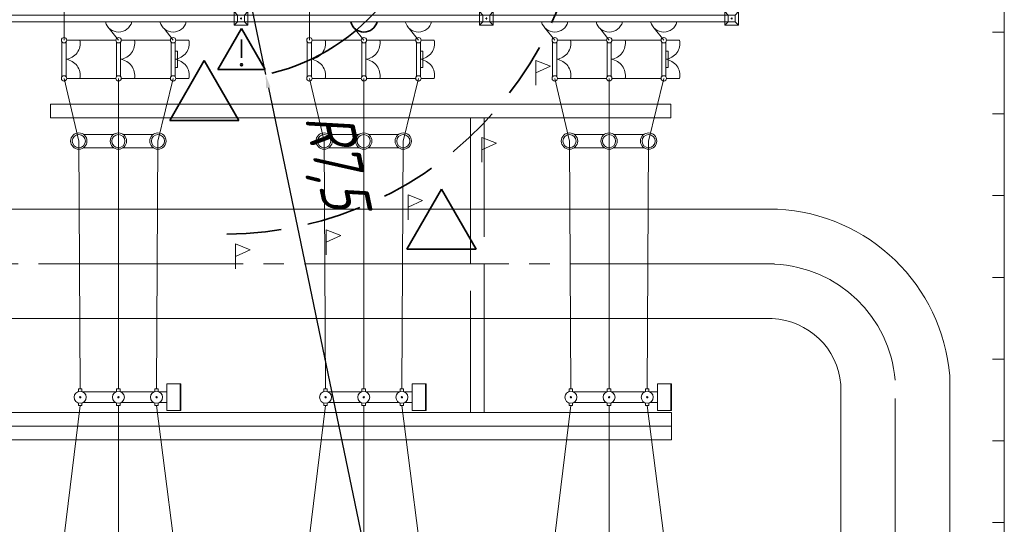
# Model space of a CAD drawing. Header units: millimetres. Extents: x 0 to 594, y 0 to 420.
# Tile 19 of 23: x 191 to 263, y 273 to 310. Entities that reach past the tile are written whole.
import ezdxf

# ---------------------------------------------------------------- set-up
doc = ezdxf.new("R2010")
doc.units = ezdxf.units.MM
for name, pattern in [('K5LT_AXLED', [19.5, 15, -1.5, 1.5, -1.5]), ('K5LT_BASIC', [0]), ('K5LT_DASHED', [6, 4, -2]), ('K5LT_DASHED_REINFORCED', [6, 4, -2]), ('K5LT_THIN', [0])]:
    doc.linetypes.add(name, pattern=pattern)
doc.layers.add('Демонтаж', color=7, linetype='Continuous', true_color=0xff6820)
doc.layers.add('ошиноска 110', color=2, linetype='Continuous', true_color=0xffff00)
doc.layers.add('лотки', color=7, linetype='Continuous')
doc.styles.add('KDIMTEXTSTYLE', font='GOST_AU.SHX', dxfattribs={"width": 0.96, "oblique": 15, "height": 5})
doc.dimstyles.new('KDIMSTYLE (0.00)', dxfattribs={"dimtxt": 5, "dimasz": 1, "dimexe": 2, "dimexo": 0, "dimgap": 1, "dimtad": 1, "dimlfac": 500, "dimtxsty": 'KDIMTEXTSTYLE', "dimsah": 1, "dimcen": 0, "dimdle": 1, "dimadec": 0, "dimazin": 0, "dimtfac": 0.667, "dimtmove": 0, "dimatfit": 3, "dimfxl": 0, "dimtvp": 1, "dimtolj": 1, "dimtzin": 0, "dimarcsym": 0})

# ---------------------------------------------------------------- blocks, each defined once
blk = doc.blocks.new('KDIMARROW_01')
blk.add_hatch(color=0).paths.add_polyline_path([(0, 0), (-5, 0.658), (-4.5, 0), (-5, -0.658)])
at = {"color": 0, "linetype": 'K5LT_THIN', "lineweight": 9}
for p, q in [((-4.5, 0), (-5, 0.658)), ((-5, 0.658), (0, 0)), ((0, 0), (-5, -0.658)), ((-5, -0.658), (-4.5, 0)), ((0, 0), (-1, 0))]:
    blk.add_line(p, q, dxfattribs=at)
blk = doc.blocks.new('U198')
at = {"color": 4, "linetype": 'K5LT_THIN', "lineweight": 9, "true_color": 0x00ffff}
for p, q in [((233.629, 308.248), (233.629, 305.706)), ((233.929, 305.713), (233.929, 308.242)), ((233.982, 308.377), (234.946, 308.377)), ((233.982, 305.577), (234.946, 305.577))]:
    blk.add_line(p, q, dxfattribs=at)
for centre, radius, start, end in [((233.782, 308.377), 0.2, 0, 180), ((233.782, 308.377), 0.2, 180, 0), ((233.765, 308.166), 1.2, 277.85501, 10.15125), ((233.765, 305.788), 1.2, 349.86716, 82.14499), ((233.782, 305.577), 0.2, 0, 180), ((233.782, 305.577), 0.2, 180, 0)]:
    blk.add_arc(centre, radius, start, end, dxfattribs=at)
blk = doc.blocks.new('U199')
at = {"color": 4, "linetype": 'K5LT_THIN', "lineweight": 9, "true_color": 0x00ffff}
for p, q in [((237.629, 308.248), (237.629, 305.706)), ((237.929, 305.713), (237.929, 308.242)), ((237.982, 308.377), (238.946, 308.377)), ((237.929, 307.577), (238.099, 307.577)), ((238.099, 307.577), (238.099, 306.377)), ((238.099, 306.377), (237.929, 306.377)), ((237.982, 305.577), (238.946, 305.577))]:
    blk.add_line(p, q, dxfattribs=at)
for centre, radius, start, end in [((237.782, 308.377), 0.2, 0, 180), ((237.782, 308.377), 0.2, 180, 0), ((237.765, 308.166), 1.2, 277.85501, 10.15125), ((237.765, 305.788), 1.2, 349.86716, 82.14499), ((237.782, 305.577), 0.2, 0, 180), ((237.782, 305.577), 0.2, 180, 0)]:
    blk.add_arc(centre, radius, start, end, dxfattribs=at)
blk = doc.blocks.new('U200')
at = {"color": 4, "linetype": 'K5LT_THIN', "lineweight": 9, "true_color": 0x00ffff}
for p, q in [((229.629, 308.248), (229.629, 305.706)), ((229.929, 305.713), (229.929, 308.242)), ((229.982, 308.377), (230.946, 308.377)), ((229.982, 305.577), (230.946, 305.577))]:
    blk.add_line(p, q, dxfattribs=at)
for centre, radius, start, end in [((229.782, 308.377), 0.2, 0, 180), ((229.782, 308.377), 0.2, 180, 0), ((229.765, 308.166), 1.2, 277.85501, 10.15125), ((229.765, 305.788), 1.2, 349.86716, 82.14499), ((229.782, 305.577), 0.2, 0, 180), ((229.782, 305.577), 0.2, 180, 0)]:
    blk.add_arc(centre, radius, start, end, dxfattribs=at)
blk = doc.blocks.new('U201')
at = {"color": 4, "linetype": 'K5LT_THIN', "lineweight": 9, "true_color": 0x00ffff}
for p, q in [((215.629, 308.248), (215.629, 305.706)), ((215.929, 305.713), (215.929, 308.242)), ((215.982, 308.377), (216.946, 308.377)), ((215.982, 305.577), (216.946, 305.577))]:
    blk.add_line(p, q, dxfattribs=at)
for centre, radius, start, end in [((215.782, 308.377), 0.2, 0, 180), ((215.782, 308.377), 0.2, 180, 0), ((215.765, 308.166), 1.2, 277.85501, 10.15125), ((215.765, 305.788), 1.2, 349.86716, 82.14499), ((215.782, 305.577), 0.2, 0, 180), ((215.782, 305.577), 0.2, 180, 0)]:
    blk.add_arc(centre, radius, start, end, dxfattribs=at)
blk = doc.blocks.new('U202')
at = {"color": 4, "linetype": 'K5LT_THIN', "lineweight": 9, "true_color": 0x00ffff}
for p, q in [((219.629, 308.248), (219.629, 305.706)), ((219.929, 305.713), (219.929, 308.242)), ((219.982, 308.377), (220.946, 308.377)), ((219.929, 307.577), (220.099, 307.577)), ((220.099, 307.577), (220.099, 306.377)), ((220.099, 306.377), (219.929, 306.377)), ((219.982, 305.577), (220.946, 305.577))]:
    blk.add_line(p, q, dxfattribs=at)
for centre, radius, start, end in [((219.782, 308.377), 0.2, 0, 180), ((219.782, 308.377), 0.2, 180, 0), ((219.765, 308.166), 1.2, 277.85501, 10.15125), ((219.765, 305.788), 1.2, 349.86716, 82.14499), ((219.782, 305.577), 0.2, 0, 180), ((219.782, 305.577), 0.2, 180, 0)]:
    blk.add_arc(centre, radius, start, end, dxfattribs=at)
blk = doc.blocks.new('U203')
at = {"color": 4, "linetype": 'K5LT_THIN', "lineweight": 9, "true_color": 0x00ffff}
for p, q in [((211.629, 308.248), (211.629, 305.706)), ((211.929, 305.713), (211.929, 308.242)), ((211.982, 308.377), (212.946, 308.377)), ((211.982, 305.577), (212.946, 305.577))]:
    blk.add_line(p, q, dxfattribs=at)
for centre, radius, start, end in [((211.782, 308.377), 0.2, 0, 180), ((211.782, 308.377), 0.2, 180, 0), ((211.765, 308.166), 1.2, 277.85501, 10.15125), ((211.765, 305.788), 1.2, 349.86716, 82.14499), ((211.782, 305.577), 0.2, 0, 180), ((211.782, 305.577), 0.2, 180, 0)]:
    blk.add_arc(centre, radius, start, end, dxfattribs=at)
blk = doc.blocks.new('U204')
at = {"color": 4, "linetype": 'K5LT_THIN', "lineweight": 9, "true_color": 0x00ffff}
for p, q in [((197.629, 308.248), (197.629, 305.706)), ((197.929, 305.713), (197.929, 308.242)), ((197.982, 308.377), (198.946, 308.377)), ((197.982, 305.577), (198.946, 305.577))]:
    blk.add_line(p, q, dxfattribs=at)
for centre, radius, start, end in [((197.782, 308.377), 0.2, 0, 180), ((197.782, 308.377), 0.2, 180, 0), ((197.765, 308.166), 1.2, 277.85501, 10.15125), ((197.765, 305.788), 1.2, 349.86716, 82.14499), ((197.782, 305.577), 0.2, 0, 180), ((197.782, 305.577), 0.2, 180, 0)]:
    blk.add_arc(centre, radius, start, end, dxfattribs=at)
blk = doc.blocks.new('U205')
at = {"color": 4, "linetype": 'K5LT_THIN', "lineweight": 9, "true_color": 0x00ffff}
for p, q in [((201.629, 308.248), (201.629, 305.706)), ((201.929, 305.713), (201.929, 308.242)), ((201.982, 308.377), (202.946, 308.377)), ((201.929, 307.577), (202.099, 307.577)), ((202.099, 307.577), (202.099, 306.377)), ((202.099, 306.377), (201.929, 306.377)), ((201.982, 305.577), (202.946, 305.577))]:
    blk.add_line(p, q, dxfattribs=at)
for centre, radius, start, end in [((201.782, 308.377), 0.2, 0, 180), ((201.782, 308.377), 0.2, 180, 0), ((201.765, 308.166), 1.2, 277.85501, 10.15125), ((201.765, 305.788), 1.2, 349.86716, 82.14499), ((201.782, 305.577), 0.2, 0, 180), ((201.782, 305.577), 0.2, 180, 0)]:
    blk.add_arc(centre, radius, start, end, dxfattribs=at)
blk = doc.blocks.new('U206')
at = {"color": 4, "linetype": 'K5LT_THIN', "lineweight": 9, "true_color": 0x00ffff}
for p, q in [((193.629, 308.248), (193.629, 305.706)), ((193.929, 305.713), (193.929, 308.242)), ((193.982, 308.377), (194.946, 308.377)), ((193.982, 305.577), (194.946, 305.577))]:
    blk.add_line(p, q, dxfattribs=at)
for centre, radius, start, end in [((193.782, 308.377), 0.2, 0, 180), ((193.782, 308.377), 0.2, 180, 0), ((193.765, 308.166), 1.2, 277.85501, 10.15125), ((193.765, 305.788), 1.2, 349.86716, 82.14499), ((193.782, 305.577), 0.2, 0, 180), ((193.782, 305.577), 0.2, 180, 0)]:
    blk.add_arc(centre, radius, start, end, dxfattribs=at)
blk = doc.blocks.new('U308')
at = {"color": 4, "linetype": 'K5LT_THIN', "lineweight": 9, "true_color": 0x00ffff}
for p, q in [((224.515, 310.227), (224.265, 310.477)), ((224.515, 310.227), (224.265, 310.477)), ((225.265, 310.477), (224.265, 310.477)), ((224.265, 310.477), (224.265, 309.977)), ((225.265, 310.477), (224.265, 310.477)), ((224.265, 310.477), (224.265, 310.227)), ((224.265, 309.977), (224.265, 309.477)), ((242.515, 310.227), (224.515, 310.227)), ((225.015, 310.227), (224.515, 310.227)), ((224.515, 310.227), (224.515, 309.727)), ((225.015, 310.227), (224.515, 310.227)), ((224.515, 310.227), (224.515, 309.727)), ((224.835, 309.977), (224.695, 309.977)), ((224.835, 309.977), (224.695, 309.977)), ((224.765, 310.047), (224.765, 309.907)), ((224.765, 310.047), (224.765, 309.907)), ((225.015, 310.227), (225.265, 310.477)), ((225.015, 310.227), (225.265, 310.477)), ((225.015, 309.727), (225.015, 310.227)), ((225.015, 309.727), (225.015, 310.227)), ((225.265, 310.227), (225.265, 310.477)), ((225.265, 309.477), (225.265, 310.477)), ((242.515, 310.227), (242.265, 310.477)), ((243.265, 310.477), (242.265, 310.477)), ((242.265, 310.477), (242.265, 310.227)), ((242.515, 310.227), (242.265, 310.477)), ((242.515, 310.227), (242.265, 310.477)), ((243.265, 310.477), (242.265, 310.477)), ((242.265, 310.477), (242.265, 309.977)), ((243.265, 310.477), (242.265, 310.477)), ((242.265, 310.477), (242.265, 310.227)), ((242.515, 310.227), (242.265, 310.477)), ((242.515, 310.227), (242.265, 310.477)), ((243.265, 310.477), (242.265, 310.477)), ((242.265, 310.477), (242.265, 309.977)), ((243.265, 310.477), (242.265, 310.477)), ((242.265, 310.477), (242.265, 310.227)), ((242.265, 309.977), (242.265, 309.477)), ((242.265, 309.977), (242.265, 309.477)), ((243.015, 310.227), (242.515, 310.227)), ((242.515, 310.227), (242.515, 309.727)), ((243.015, 310.227), (242.515, 310.227)), ((242.515, 310.227), (242.515, 309.727)), ((243.015, 310.227), (242.515, 310.227)), ((242.515, 310.227), (242.515, 309.727)), ((243.015, 310.227), (242.515, 310.227)), ((242.515, 310.227), (242.515, 309.727)), ((243.015, 310.227), (242.515, 310.227)), ((242.515, 310.227), (242.515, 309.727)), ((242.835, 309.977), (242.695, 309.977)), ((242.835, 309.977), (242.695, 309.977)), ((242.835, 309.977), (242.695, 309.977)), ((242.835, 309.977), (242.695, 309.977)), ((242.835, 309.977), (242.695, 309.977)), ((242.765, 310.047), (242.765, 309.907)), ((242.765, 310.047), (242.765, 309.907)), ((242.765, 310.047), (242.765, 309.907)), ((242.765, 310.047), (242.765, 309.907)), ((242.765, 310.047), (242.765, 309.907)), ((243.015, 310.227), (243.265, 310.477)), ((243.015, 310.227), (243.265, 310.477)), ((243.015, 310.227), (243.265, 310.477)), ((243.015, 310.227), (243.265, 310.477)), ((243.015, 310.227), (243.265, 310.477)), ((243.015, 309.727), (243.015, 310.227)), ((243.015, 309.727), (243.015, 310.227)), ((243.015, 309.727), (243.015, 310.227)), ((243.015, 309.727), (243.015, 310.227)), ((243.015, 309.727), (243.015, 310.227)), ((243.265, 309.477), (243.265, 310.477)), ((243.265, 310.227), (243.265, 310.477)), ((243.265, 309.477), (243.265, 310.477)), ((243.265, 310.227), (243.265, 310.477)), ((243.265, 309.477), (243.265, 310.477)), ((224.515, 309.727), (224.265, 309.477)), ((224.515, 309.727), (224.265, 309.477)), ((224.265, 309.727), (224.265, 309.477)), ((224.265, 309.477), (225.265, 309.477)), ((224.515, 309.727), (242.515, 309.727)), ((224.515, 309.727), (225.015, 309.727)), ((224.515, 309.727), (225.015, 309.727)), ((225.015, 309.727), (225.265, 309.477)), ((225.015, 309.727), (225.265, 309.477)), ((225.265, 309.477), (225.265, 309.727)), ((242.515, 309.727), (242.265, 309.477)), ((242.265, 309.727), (242.265, 309.477)), ((242.515, 309.727), (242.265, 309.477)), ((242.515, 309.727), (242.265, 309.477)), ((242.265, 309.727), (242.265, 309.477)), ((242.515, 309.727), (242.265, 309.477)), ((242.515, 309.727), (242.265, 309.477)), ((242.265, 309.727), (242.265, 309.477)), ((242.265, 309.477), (243.265, 309.477)), ((242.265, 309.477), (243.265, 309.477)), ((242.265, 309.477), (243.265, 309.477)), ((242.265, 309.477), (243.265, 309.477)), ((242.265, 309.477), (243.265, 309.477)), ((242.515, 309.727), (243.015, 309.727)), ((242.515, 309.727), (243.015, 309.727)), ((242.515, 309.727), (243.015, 309.727)), ((242.515, 309.727), (243.015, 309.727)), ((242.515, 309.727), (243.015, 309.727)), ((243.015, 309.727), (243.265, 309.477)), ((243.015, 309.727), (243.265, 309.477)), ((243.015, 309.727), (243.265, 309.477)), ((243.015, 309.727), (243.265, 309.477)), ((243.015, 309.727), (243.265, 309.477)), ((243.265, 309.477), (243.265, 309.727)), ((243.265, 309.477), (243.265, 309.727))]:
    blk.add_line(p, q, dxfattribs=at)
blk = doc.blocks.new('U309')
at = {"color": 4, "linetype": 'K5LT_THIN', "lineweight": 9, "true_color": 0x00ffff}
for p, q in [((206.515, 310.227), (206.265, 310.477)), ((206.515, 310.227), (206.265, 310.477)), ((207.265, 310.477), (206.265, 310.477)), ((206.265, 310.477), (206.265, 309.977)), ((207.265, 310.477), (206.265, 310.477)), ((206.265, 310.477), (206.265, 310.227)), ((206.265, 309.977), (206.265, 309.477)), ((224.515, 310.227), (206.515, 310.227)), ((207.015, 310.227), (206.515, 310.227)), ((206.515, 310.227), (206.515, 309.727)), ((207.015, 310.227), (206.515, 310.227)), ((206.515, 310.227), (206.515, 309.727)), ((206.835, 309.977), (206.695, 309.977)), ((206.835, 309.977), (206.695, 309.977)), ((206.765, 310.047), (206.765, 309.907)), ((206.765, 310.047), (206.765, 309.907)), ((207.015, 310.227), (207.265, 310.477)), ((207.015, 310.227), (207.265, 310.477)), ((207.015, 309.727), (207.015, 310.227)), ((207.015, 309.727), (207.015, 310.227)), ((207.265, 310.227), (207.265, 310.477)), ((207.265, 309.477), (207.265, 310.477)), ((224.515, 310.227), (224.265, 310.477)), ((225.265, 310.477), (224.265, 310.477)), ((224.265, 310.477), (224.265, 310.227)), ((224.515, 310.227), (224.265, 310.477)), ((224.515, 310.227), (224.265, 310.477)), ((225.265, 310.477), (224.265, 310.477)), ((224.265, 310.477), (224.265, 309.977)), ((225.265, 310.477), (224.265, 310.477)), ((224.265, 310.477), (224.265, 310.227)), ((224.515, 310.227), (224.265, 310.477)), ((224.515, 310.227), (224.265, 310.477)), ((225.265, 310.477), (224.265, 310.477)), ((224.265, 310.477), (224.265, 309.977)), ((225.265, 310.477), (224.265, 310.477)), ((224.265, 310.477), (224.265, 310.227)), ((224.265, 309.977), (224.265, 309.477)), ((224.265, 309.977), (224.265, 309.477)), ((225.015, 310.227), (224.515, 310.227)), ((224.515, 310.227), (224.515, 309.727)), ((225.015, 310.227), (224.515, 310.227)), ((224.515, 310.227), (224.515, 309.727)), ((225.015, 310.227), (224.515, 310.227)), ((224.515, 310.227), (224.515, 309.727)), ((225.015, 310.227), (224.515, 310.227)), ((224.515, 310.227), (224.515, 309.727)), ((225.015, 310.227), (224.515, 310.227)), ((224.515, 310.227), (224.515, 309.727)), ((224.835, 309.977), (224.695, 309.977)), ((224.835, 309.977), (224.695, 309.977)), ((224.835, 309.977), (224.695, 309.977)), ((224.835, 309.977), (224.695, 309.977)), ((224.835, 309.977), (224.695, 309.977)), ((224.765, 310.047), (224.765, 309.907)), ((224.765, 310.047), (224.765, 309.907)), ((224.765, 310.047), (224.765, 309.907)), ((224.765, 310.047), (224.765, 309.907)), ((224.765, 310.047), (224.765, 309.907)), ((225.015, 310.227), (225.265, 310.477)), ((225.015, 310.227), (225.265, 310.477)), ((225.015, 310.227), (225.265, 310.477)), ((225.015, 310.227), (225.265, 310.477)), ((225.015, 310.227), (225.265, 310.477)), ((225.015, 309.727), (225.015, 310.227)), ((225.015, 309.727), (225.015, 310.227)), ((225.015, 309.727), (225.015, 310.227)), ((225.015, 309.727), (225.015, 310.227)), ((225.015, 309.727), (225.015, 310.227)), ((225.265, 309.477), (225.265, 310.477)), ((225.265, 310.227), (225.265, 310.477)), ((225.265, 309.477), (225.265, 310.477)), ((225.265, 310.227), (225.265, 310.477)), ((225.265, 309.477), (225.265, 310.477)), ((206.515, 309.727), (206.265, 309.477)), ((206.515, 309.727), (206.265, 309.477)), ((206.265, 309.727), (206.265, 309.477)), ((206.265, 309.477), (207.265, 309.477)), ((206.515, 309.727), (224.515, 309.727)), ((206.515, 309.727), (207.015, 309.727)), ((206.515, 309.727), (207.015, 309.727)), ((207.015, 309.727), (207.265, 309.477)), ((207.015, 309.727), (207.265, 309.477)), ((207.265, 309.477), (207.265, 309.727)), ((224.515, 309.727), (224.265, 309.477)), ((224.265, 309.727), (224.265, 309.477)), ((224.515, 309.727), (224.265, 309.477)), ((224.515, 309.727), (224.265, 309.477)), ((224.265, 309.727), (224.265, 309.477)), ((224.515, 309.727), (224.265, 309.477)), ((224.515, 309.727), (224.265, 309.477)), ((224.265, 309.727), (224.265, 309.477)), ((224.265, 309.477), (225.265, 309.477)), ((224.265, 309.477), (225.265, 309.477)), ((224.265, 309.477), (225.265, 309.477)), ((224.265, 309.477), (225.265, 309.477)), ((224.265, 309.477), (225.265, 309.477)), ((224.515, 309.727), (225.015, 309.727)), ((224.515, 309.727), (225.015, 309.727)), ((224.515, 309.727), (225.015, 309.727)), ((224.515, 309.727), (225.015, 309.727)), ((224.515, 309.727), (225.015, 309.727)), ((225.015, 309.727), (225.265, 309.477)), ((225.015, 309.727), (225.265, 309.477)), ((225.015, 309.727), (225.265, 309.477)), ((225.015, 309.727), (225.265, 309.477)), ((225.015, 309.727), (225.265, 309.477)), ((225.265, 309.477), (225.265, 309.727)), ((225.265, 309.477), (225.265, 309.727))]:
    blk.add_line(p, q, dxfattribs=at)
blk = doc.blocks.new('U310')
at = {"color": 4, "linetype": 'K5LT_THIN', "lineweight": 9, "true_color": 0x00ffff}
for p, q in [((188.515, 310.227), (188.265, 310.477)), ((188.515, 310.227), (188.265, 310.477)), ((189.265, 310.477), (188.265, 310.477)), ((188.265, 310.477), (188.265, 309.977)), ((189.265, 310.477), (188.265, 310.477)), ((188.265, 310.477), (188.265, 310.227)), ((188.265, 309.977), (188.265, 309.477)), ((206.515, 310.227), (188.515, 310.227)), ((189.015, 310.227), (188.515, 310.227)), ((188.515, 310.227), (188.515, 309.727)), ((189.015, 310.227), (188.515, 310.227)), ((188.515, 310.227), (188.515, 309.727)), ((188.835, 309.977), (188.695, 309.977)), ((188.835, 309.977), (188.695, 309.977)), ((188.765, 310.047), (188.765, 309.907)), ((188.765, 310.047), (188.765, 309.907)), ((189.015, 310.227), (189.265, 310.477)), ((189.015, 310.227), (189.265, 310.477)), ((189.015, 309.727), (189.015, 310.227)), ((189.015, 309.727), (189.015, 310.227)), ((189.265, 310.227), (189.265, 310.477)), ((189.265, 309.477), (189.265, 310.477)), ((206.515, 310.227), (206.265, 310.477)), ((207.265, 310.477), (206.265, 310.477)), ((206.265, 310.477), (206.265, 310.227)), ((206.515, 310.227), (206.265, 310.477)), ((206.515, 310.227), (206.265, 310.477)), ((207.265, 310.477), (206.265, 310.477)), ((206.265, 310.477), (206.265, 309.977)), ((207.265, 310.477), (206.265, 310.477)), ((206.265, 310.477), (206.265, 310.227)), ((206.515, 310.227), (206.265, 310.477)), ((206.515, 310.227), (206.265, 310.477)), ((207.265, 310.477), (206.265, 310.477)), ((206.265, 310.477), (206.265, 309.977)), ((207.265, 310.477), (206.265, 310.477)), ((206.265, 310.477), (206.265, 310.227)), ((206.265, 309.977), (206.265, 309.477)), ((206.265, 309.977), (206.265, 309.477)), ((207.015, 310.227), (206.515, 310.227)), ((206.515, 310.227), (206.515, 309.727)), ((207.015, 310.227), (206.515, 310.227)), ((206.515, 310.227), (206.515, 309.727)), ((207.015, 310.227), (206.515, 310.227)), ((206.515, 310.227), (206.515, 309.727)), ((207.015, 310.227), (206.515, 310.227)), ((206.515, 310.227), (206.515, 309.727)), ((207.015, 310.227), (206.515, 310.227)), ((206.515, 310.227), (206.515, 309.727)), ((206.835, 309.977), (206.695, 309.977)), ((206.835, 309.977), (206.695, 309.977)), ((206.835, 309.977), (206.695, 309.977)), ((206.835, 309.977), (206.695, 309.977)), ((206.835, 309.977), (206.695, 309.977)), ((206.765, 310.047), (206.765, 309.907)), ((206.765, 310.047), (206.765, 309.907)), ((206.765, 310.047), (206.765, 309.907)), ((206.765, 310.047), (206.765, 309.907)), ((206.765, 310.047), (206.765, 309.907)), ((207.015, 310.227), (207.265, 310.477)), ((207.015, 310.227), (207.265, 310.477)), ((207.015, 310.227), (207.265, 310.477)), ((207.015, 310.227), (207.265, 310.477)), ((207.015, 310.227), (207.265, 310.477)), ((207.015, 309.727), (207.015, 310.227)), ((207.015, 309.727), (207.015, 310.227)), ((207.015, 309.727), (207.015, 310.227)), ((207.015, 309.727), (207.015, 310.227)), ((207.015, 309.727), (207.015, 310.227)), ((207.265, 309.477), (207.265, 310.477)), ((207.265, 310.227), (207.265, 310.477)), ((207.265, 309.477), (207.265, 310.477)), ((207.265, 310.227), (207.265, 310.477)), ((207.265, 309.477), (207.265, 310.477)), ((188.515, 309.727), (188.265, 309.477)), ((188.515, 309.727), (188.265, 309.477)), ((188.265, 309.727), (188.265, 309.477)), ((188.265, 309.477), (189.265, 309.477)), ((188.515, 309.727), (206.515, 309.727)), ((188.515, 309.727), (189.015, 309.727)), ((188.515, 309.727), (189.015, 309.727)), ((189.015, 309.727), (189.265, 309.477)), ((189.015, 309.727), (189.265, 309.477)), ((189.265, 309.477), (189.265, 309.727)), ((206.515, 309.727), (206.265, 309.477)), ((206.265, 309.727), (206.265, 309.477)), ((206.515, 309.727), (206.265, 309.477)), ((206.515, 309.727), (206.265, 309.477)), ((206.265, 309.727), (206.265, 309.477)), ((206.515, 309.727), (206.265, 309.477)), ((206.515, 309.727), (206.265, 309.477)), ((206.265, 309.727), (206.265, 309.477)), ((206.265, 309.477), (207.265, 309.477)), ((206.265, 309.477), (207.265, 309.477)), ((206.265, 309.477), (207.265, 309.477)), ((206.265, 309.477), (207.265, 309.477)), ((206.265, 309.477), (207.265, 309.477)), ((206.515, 309.727), (207.015, 309.727)), ((206.515, 309.727), (207.015, 309.727)), ((206.515, 309.727), (207.015, 309.727)), ((206.515, 309.727), (207.015, 309.727)), ((206.515, 309.727), (207.015, 309.727)), ((207.015, 309.727), (207.265, 309.477)), ((207.015, 309.727), (207.265, 309.477)), ((207.015, 309.727), (207.265, 309.477)), ((207.015, 309.727), (207.265, 309.477)), ((207.015, 309.727), (207.265, 309.477)), ((207.265, 309.477), (207.265, 309.727)), ((207.265, 309.477), (207.265, 309.727))]:
    blk.add_line(p, q, dxfattribs=at)
blk = doc.blocks.new('U347')
at = {"color": 4, "linetype": 'K5LT_THIN', "lineweight": 9, "true_color": 0x00ffff}
for p, q in [((228.4, 305.069), (228.4, 306.896)), ((228.4, 306.896), (229.472, 306.476)), ((229.472, 306.476), (228.4, 305.983))]:
    blk.add_line(p, q, dxfattribs=at)
blk = doc.blocks.new('U348')
at = {"color": 4, "linetype": 'K5LT_THIN', "lineweight": 9, "true_color": 0x00ffff}
for p, q in [((224.444, 299.422), (224.444, 301.249)), ((224.444, 301.249), (225.515, 300.829)), ((225.515, 300.829), (224.444, 300.335))]:
    blk.add_line(p, q, dxfattribs=at)
blk = doc.blocks.new('U349')
at = {"color": 4, "linetype": 'K5LT_THIN', "lineweight": 9, "true_color": 0x00ffff}
for p, q in [((219.017, 295.207), (219.017, 297.033)), ((219.017, 297.033), (220.088, 296.613)), ((220.088, 296.613), (219.017, 296.12))]:
    blk.add_line(p, q, dxfattribs=at)
blk = doc.blocks.new('U350')
at = {"color": 4, "linetype": 'K5LT_THIN', "lineweight": 9, "true_color": 0x00ffff}
for p, q in [((213.008, 292.638), (213.008, 294.465)), ((213.008, 294.465), (214.08, 294.045)), ((214.08, 294.045), (213.008, 293.551))]:
    blk.add_line(p, q, dxfattribs=at)
blk = doc.blocks.new('U351')
at = {"color": 4, "linetype": 'K5LT_THIN', "lineweight": 9, "true_color": 0x00ffff}
for p, q in [((206.353, 291.6), (206.353, 293.427)), ((206.353, 293.427), (207.424, 293.007)), ((207.424, 293.007), (206.353, 292.513))]:
    blk.add_line(p, q, dxfattribs=at)
blk = doc.blocks.new('U358')
at = {"color": 3, "linetype": 'K5LT_BASIC', "lineweight": 35, "true_color": 0x00ff00}
for p, q in [((205.074, 306.227), (206.809, 309.231)), ((208.543, 306.227), (206.809, 309.231)), ((206.796, 308.427), (206.796, 307.097)), ((205.074, 306.227), (208.543, 306.227))]:
    blk.add_line(p, q, dxfattribs=at)
for start, end in [(0, 180), (180, 0)]:
    blk.add_arc((206.796, 306.58), 0.0773, start, end, dxfattribs=at)

msp = doc.modelspace()

# ---------------------------------------------------------------- linework, layer by layer
at = {"color": 4, "linetype": 'K5LT_THIN', "lineweight": 9, "true_color": 0x00ffff}
for p, q in [((262.764754, 352.976984), (262.764754, 116.976984)), ((261.904754, 308.976984), (262.764754, 308.976984)), ((261.904754, 308.976984), (262.764754, 308.976984)), ((194.945969, 308.377222), (197.581724, 308.377222)), ((198.945969, 308.377222), (201.581724, 308.377222)), ((212.945969, 308.377222), (215.581724, 308.377222)), ((216.945969, 308.377222), (219.581724, 308.377222)), ((230.945969, 308.377222), (233.581724, 308.377222)), ((234.945969, 308.377222), (237.581724, 308.377222)), ((194.946037, 305.577222), (197.581724, 305.577222)), ((198.946037, 305.577222), (201.581724, 305.577222)), ((212.946037, 305.577222), (215.581724, 305.577222)), ((216.946037, 305.577222), (219.581724, 305.577222)), ((230.946037, 305.577222), (233.581724, 305.577222)), ((234.946037, 305.577222), (237.581724, 305.577222)), ((261.904754, 302.976984), (262.764754, 302.976984)), ((261.904754, 302.976984), (262.764754, 302.976984)), ((197.41015, 301.460984), (195.218762, 301.460984)), ((198.119358, 301.460984), (200.317358, 301.460984)), ((215.41015, 301.460984), (213.218762, 301.460984)), ((216.119358, 301.460984), (218.317358, 301.460984)), ((233.41015, 301.460984), (231.218762, 301.460984)), ((234.119358, 301.460984), (236.317358, 301.460984)), ((197.41015, 300.492984), (195.218762, 300.492984)), ((200.316362, 300.492984), (198.119358, 300.492984)), ((215.41015, 300.492984), (213.218762, 300.492984)), ((218.316362, 300.492984), (216.119358, 300.492984)), ((233.41015, 300.492984), (231.218762, 300.492984)), ((236.316362, 300.492984), (234.119358, 300.492984)), ((261.904754, 296.976984), (262.764754, 296.976984)), ((261.904754, 296.976984), (262.764754, 296.976984)), ((246.122218, 295.976984), (69.416926, 295.976984)), ((261.904754, 290.976984), (262.764754, 290.976984)), ((261.904754, 290.976984), (262.764754, 290.976984)), ((245.728021, 287.953461), (69.811123, 287.953461)), ((261.904754, 284.976984), (262.764754, 284.976984)), ((261.904754, 284.976984), (262.764754, 284.976984)), ((258.764754, 116.007537), (258.764754, 283.740496)), ((195.09104, 282.788064), (194.838468, 282.788064)), ((194.838468, 282.788064), (194.838468, 282.598472)), ((195.09104, 282.598472), (195.09104, 282.788064)), ((197.564444, 282.568744), (195.165064, 282.568744)), ((197.89104, 282.788064), (197.638468, 282.788064)), ((197.638468, 282.788064), (197.638468, 282.598472)), ((197.89104, 282.598472), (197.89104, 282.788064)), ((200.364444, 282.568744), (197.965064, 282.568744)), ((200.69104, 282.788064), (200.438468, 282.788064)), ((200.438468, 282.788064), (200.438468, 282.598472)), ((200.69104, 282.598472), (200.69104, 282.788064)), ((201.324754, 282.568744), (200.765064, 282.568744)), ((201.324754, 281.196984), (201.324754, 283.156984)), ((202.348364, 283.156984), (201.324754, 283.156984)), ((202.301394, 281.196984), (202.301394, 283.156984)), ((202.348364, 281.196984), (202.348364, 283.156984)), ((213.09104, 282.788064), (212.838468, 282.788064)), ((212.838468, 282.788064), (212.838468, 282.598472)), ((213.09104, 282.598472), (213.09104, 282.788064)), ((215.564444, 282.568744), (213.165064, 282.568744)), ((215.89104, 282.788064), (215.638468, 282.788064)), ((215.638468, 282.788064), (215.638468, 282.598472)), ((215.89104, 282.598472), (215.89104, 282.788064)), ((218.364444, 282.568744), (215.965064, 282.568744)), ((218.69104, 282.788064), (218.438468, 282.788064)), ((218.438468, 282.788064), (218.438468, 282.598472)), ((218.69104, 282.598472), (218.69104, 282.788064)), ((219.324754, 282.568744), (218.765064, 282.568744)), ((219.324754, 281.196984), (219.324754, 283.156984)), ((220.348364, 283.156984), (219.324754, 283.156984)), ((220.301394, 281.196984), (220.301394, 283.156984)), ((220.348364, 281.196984), (220.348364, 283.156984)), ((231.09104, 282.788064), (230.838468, 282.788064)), ((230.838468, 282.788064), (230.838468, 282.598472)), ((231.09104, 282.598472), (231.09104, 282.788064)), ((233.564444, 282.568744), (231.165064, 282.568744)), ((233.89104, 282.788064), (233.638468, 282.788064)), ((233.638468, 282.788064), (233.638468, 282.598472)), ((233.89104, 282.598472), (233.89104, 282.788064)), ((236.364444, 282.568744), (233.965064, 282.568744)), ((236.69104, 282.788064), (236.438468, 282.788064)), ((236.438468, 282.788064), (236.438468, 282.598472)), ((236.69104, 282.598472), (236.69104, 282.788064)), ((237.324754, 282.568744), (236.765064, 282.568744)), ((237.324754, 281.196984), (237.324754, 283.156984)), ((238.348364, 283.156984), (237.324754, 283.156984)), ((238.301394, 281.196984), (238.301394, 283.156984)), ((238.348364, 281.196984), (238.348364, 283.156984)), ((250.764754, 283.079347), (250.764754, 182.796997)), ((194.838468, 281.753199), (194.838468, 281.563606)), ((195.09104, 281.563606), (195.09104, 281.753199)), ((197.564444, 281.785224), (195.165064, 281.785224)), ((197.638468, 281.753199), (197.638468, 281.563606)), ((197.89104, 281.563606), (197.89104, 281.753199)), ((200.364444, 281.785224), (197.965064, 281.785224)), ((200.438468, 281.753199), (200.438468, 281.563606)), ((200.69104, 281.563606), (200.69104, 281.753199)), ((201.324754, 281.785224), (200.765064, 281.785224)), ((212.838468, 281.753199), (212.838468, 281.563606)), ((213.09104, 281.563606), (213.09104, 281.753199)), ((215.564444, 281.785224), (213.165064, 281.785224)), ((215.638468, 281.753199), (215.638468, 281.563606)), ((215.89104, 281.563606), (215.89104, 281.753199)), ((218.364444, 281.785224), (215.965064, 281.785224)), ((218.438468, 281.753199), (218.438468, 281.563606)), ((218.69104, 281.563606), (218.69104, 281.753199)), ((219.324754, 281.785224), (218.765064, 281.785224)), ((230.838468, 281.753199), (230.838468, 281.563606)), ((231.09104, 281.563606), (231.09104, 281.753199)), ((233.564444, 281.785224), (231.165064, 281.785224)), ((233.638468, 281.753199), (233.638468, 281.563606)), ((233.89104, 281.563606), (233.89104, 281.753199)), ((236.364444, 281.785224), (233.965064, 281.785224)), ((236.438468, 281.753199), (236.438468, 281.563606)), ((236.69104, 281.563606), (236.69104, 281.753199)), ((237.324754, 281.785224), (236.765064, 281.785224)), ((194.838468, 281.563606), (195.09104, 281.563606)), ((197.638468, 281.563606), (197.89104, 281.563606)), ((200.438468, 281.563606), (200.69104, 281.563606)), ((201.324754, 281.196984), (202.348364, 281.196984)), ((212.838468, 281.563606), (213.09104, 281.563606)), ((215.638468, 281.563606), (215.89104, 281.563606)), ((218.438468, 281.563606), (218.69104, 281.563606)), ((219.324754, 281.196984), (220.348364, 281.196984)), ((230.838468, 281.563606), (231.09104, 281.563606)), ((233.638468, 281.563606), (233.89104, 281.563606)), ((236.438468, 281.563606), (236.69104, 281.563606)), ((237.324754, 281.196984), (238.348364, 281.196984)), ((261.904754, 278.976984), (262.764754, 278.976984)), ((261.904754, 278.976984), (262.764754, 278.976984)), ((261.904754, 272.976984), (262.764754, 272.976984)), ((261.904754, 272.976984), (262.764754, 272.976984))]:
    msp.add_line(p, q, dxfattribs=at)
at = {"color": 3, "linetype": 'K5LT_BASIC', "lineweight": 35, "true_color": 0x00ff00}
for p, q in [((201.531196, 302.487112), (204.071955, 306.887835)), ((206.612714, 302.487112), (204.071955, 306.887835)), ((201.531196, 302.487112), (206.612714, 302.487112)), ((218.933162, 293.048062), (221.473921, 297.448785)), ((224.014679, 293.048062), (221.473921, 297.448785)), ((218.933162, 293.048062), (224.014679, 293.048062))]:
    msp.add_line(p, q, dxfattribs=at)
at = {"color": 2, "linetype": 'K5LT_AXLED', "lineweight": 9, "true_color": 0xffff00}
for p, q in [((245.911191, 291.976984), (69.589949, 291.976984)), ((254.764754, 111.089089), (254.764754, 283.421713))]:
    msp.add_line(p, q, dxfattribs=at)
at = {"color": 4, "linetype": 'K5LT_THIN', "lineweight": 9, "true_color": 0x00ffff}
for centre, radius in [((194.864158, 300.976984), 0.6), ((194.864158, 300.976984), 0.484), ((197.764754, 300.976984), 0.6), ((197.764754, 300.976984), 0.484), ((200.670966, 300.976984), 0.6), ((200.670966, 300.976984), 0.484), ((212.864158, 300.976984), 0.6), ((212.864158, 300.976984), 0.484), ((215.764754, 300.976984), 0.6), ((215.764754, 300.976984), 0.484), ((218.670966, 300.976984), 0.6), ((218.670966, 300.976984), 0.484), ((230.864158, 300.976984), 0.6), ((230.864158, 300.976984), 0.484), ((233.764754, 300.976984), 0.6), ((233.764754, 300.976984), 0.484), ((236.670966, 300.976984), 0.6), ((236.670966, 300.976984), 0.484), ((194.964754, 282.176984), 0.44), ((197.764754, 282.176984), 0.44), ((200.564754, 282.176984), 0.44), ((212.964754, 282.176984), 0.44), ((215.764754, 282.176984), 0.44), ((218.564754, 282.176984), 0.44), ((230.964754, 282.176984), 0.44), ((233.764754, 282.176984), 0.44), ((236.564754, 282.176984), 0.44), ((194.964754, 282.176984), 0.05), ((197.764754, 282.176984), 0.05), ((200.564754, 282.176984), 0.05), ((212.964754, 282.176984), 0.05), ((215.764754, 282.176984), 0.05), ((218.564754, 282.176984), 0.05), ((230.964754, 282.176984), 0.05), ((233.764754, 282.176984), 0.05), ((236.564754, 282.176984), 0.05)]:
    msp.add_circle(centre, radius, dxfattribs=at)
at = {"color": 4, "linetype": 'K5LT_DASHED_REINFORCED', "lineweight": 35, "true_color": 0x00ffff}
msp.add_arc((205.512125, 320.546178), 26.4, 270.48346007, 7.57512084, dxfattribs=at)
at = {"color": 3, "linetype": 'K5LT_BASIC', "lineweight": 35, "true_color": 0x00ff00}
msp.add_arc((205.512125, 320.546178), 15, 283.52502179, 321.96322231, dxfattribs=at)
at = {"color": 4, "linetype": 'K5LT_THIN', "lineweight": 9, "true_color": 0x00ffff}
for centre, radius, start, end in [((197.781724, 309.976984), 1, 194.47751219, 345.52248781), ((201.781724, 309.976984), 1, 194.47751219, 345.52248781), ((219.781724, 309.979299), 1, 194.47751219, 345.52248781), ((229.781724, 309.976984), 1, 194.47751219, 345.52248781), ((233.781724, 309.976984), 1, 194.47751219, 345.52248781), ((237.781724, 309.976984), 1, 194.47751219, 345.52248781), ((245.464656, 282.648329), 13.344866, 4.69443655, 87.17563237), ((245.513001, 282.683004), 5.269105, 4.57107998, 87.53787928)]:
    msp.add_arc(centre, radius, start, end, dxfattribs=at)
at = {"color": 2, "linetype": 'K5LT_AXLED', "lineweight": 9, "true_color": 0xffff00}
msp.add_arc((245.513001, 282.683004), 9.269105, 4.57107998, 87.53787928, dxfattribs=at)
at = {"layer": 'Демонтаж', "color": 3, "linetype": 'K5LT_BASIC', "lineweight": 35, "true_color": 0x00ff00}
msp.add_arc((215.781724, 309.979299), 1, 194.47751219, 345.52248781, dxfattribs=at)
at = {"layer": 'лотки', "color": 4, "linetype": 'K5LT_THIN', "lineweight": 9, "true_color": 0x00ffff}
for p, q in [((238.301394, 303.687206), (192.781724, 303.687206)), ((192.781724, 303.687206), (192.781724, 302.687206)), ((238.301394, 303.687206), (238.301394, 302.687206)), ((238.301394, 302.687206), (192.781724, 302.687206)), ((223.593865, 302.687206), (223.593865, 295.976984)), ((224.593865, 295.976984), (224.593865, 302.687206)), ((223.593865, 287.953461), (223.593865, 281.058006)), ((224.593865, 281.058006), (224.593865, 287.953461)), ((92.557567, 281.058006), (238.348364, 281.058006)), ((238.348364, 281.058006), (238.348364, 279.058006)), ((238.348364, 280.058006), (86.617956, 280.058006)), ((238.348364, 279.058006), (86.617956, 279.058006))]:
    msp.add_line(p, q, dxfattribs=at)
at = {"layer": 'лотки', "color": 4, "linetype": 'K5LT_DASHED', "lineweight": 9, "true_color": 0x00ffff}
for p, q in [((223.593865, 295.976984), (223.593865, 287.953461)), ((224.593865, 287.953461), (224.593865, 295.976984))]:
    msp.add_line(p, q, dxfattribs=at)
at = {"layer": 'ошиноска 110', "color": 4, "linetype": 'K5LT_THIN', "lineweight": 9, "true_color": 0x00ffff}
for p, q in [((193.781724, 308.377222), (193.781724, 315.577222)), ((211.781724, 308.377222), (211.781724, 315.577222)), ((197.781724, 308.377222), (196.986539, 309.370618)), ((201.781724, 308.377222), (201.116316, 309.230504)), ((215.781724, 308.377222), (215.073793, 309.273018)), ((219.781724, 308.377222), (219.101922, 309.245903)), ((229.781724, 308.377222), (229.040558, 309.305662)), ((233.781724, 308.377222), (233.083069, 309.261526)), ((237.781724, 308.377222), (237.071794, 309.272712)), ((194.864158, 300.976984), (193.781724, 305.577222)), ((197.764754, 300.976984), (197.781724, 305.577222)), ((200.670966, 300.976984), (201.781724, 305.577222)), ((212.864158, 300.976984), (211.781724, 305.577222)), ((215.764754, 300.976984), (215.781724, 305.577222)), ((218.670966, 300.976984), (219.781724, 305.577222)), ((230.864158, 300.976984), (229.781724, 305.577222)), ((233.764754, 300.976984), (233.781724, 305.577222)), ((236.670966, 300.976984), (237.781724, 305.577222)), ((194.964754, 282.788064), (194.864158, 300.976984)), ((197.764754, 282.788064), (197.764754, 300.976984)), ((200.564754, 282.788064), (200.670966, 300.976984)), ((212.964754, 282.788064), (212.864158, 300.976984)), ((215.764754, 282.788064), (215.764754, 300.976984)), ((218.564754, 282.788064), (218.670966, 300.976984)), ((230.964754, 282.788064), (230.864158, 300.976984)), ((233.764754, 282.788064), (233.764754, 300.976984)), ((236.564754, 282.788064), (236.670966, 300.976984)), ((194.964754, 281.563606), (193.781724, 271.976997)), ((197.764754, 281.563606), (197.764754, 271.976997)), ((201.781724, 271.976997), (200.564754, 281.563606)), ((212.964754, 281.563606), (211.781724, 271.976997)), ((215.764754, 281.563606), (215.764754, 271.976997)), ((219.781724, 271.976997), (218.564754, 281.563606)), ((230.964754, 281.563606), (229.781724, 271.976997)), ((233.764754, 281.563606), (233.764754, 271.976997)), ((237.781724, 271.976997), (236.564754, 281.563606))]:
    msp.add_line(p, q, dxfattribs=at)

# ---------------------------------------------------------------- block references
for name in ['U310', 'U309', 'U308', 'U358', 'U206', 'U204', 'U205', 'U203', 'U201', 'U202', 'U200', 'U198', 'U199', 'U347', 'U348', 'U349', 'U350', 'U351']:
    msp.add_blockref(name, (0, 0))

# ---------------------------------------------------------------- dimensions: what is measured, and where the dimension line sits
at = {"color": 4, "true_color": 0x00ffff}
msp.add_radius_dim(center=(205.512125, 320.546178), radius=15, location=(210.036376, 298.809768), text='\\H3.5;\\W0.96;\\Q15;R\\H3.5;\\W0.96;\\Q15;\\Q15;7,5', dimstyle='KDIMSTYLE (0.00)', override={"dimblk2": 'KDIMARROW_01', "dimclrt": 7, "dimtolj": 1}, dxfattribs=at).render()

doc.saveas('drawing.dxf')
